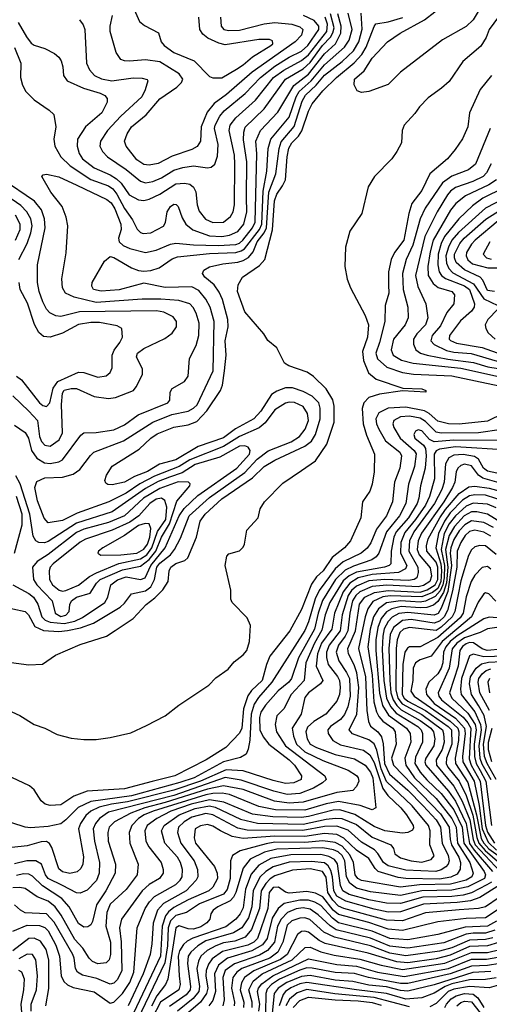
# Model space of a CAD drawing. Extents: x 997028 to 1115134, y 536408 to 618974.
# Tile 208 of 256: x 1025444 to 1028096, y 579483 to 585051. Entities that reach past the tile are written whole.
import ezdxf

# ---------------------------------------------------------------- set-up
doc = ezdxf.new("R2010")
doc.units = 0

msp = doc.modelspace()

# ---------------------------------------------------------------- linework, layer by layer
at = {"layer": '0CON10XD'}
for points in [[(1027375, 584639.2), (1027348.8, 584648.8), (1027332.6, 584682.6), (1027335.4, 584715), (1027388.4, 584761.6), (1027435, 584833.9), (1027521.8, 584925), (1027593.3, 584975), (1027729.4, 585050.6), (1027905, 585188.2)], [(1028175, 585102.7), (1028095.6, 584995), (1028078.8, 584951.2), (1028048.3, 584901.7), (1027946.2, 584813.8), (1027869.1, 584700.9), (1027825.8, 584664.2), (1027750.3, 584609.7), (1027700.9, 584559.1), (1027675, 584520), (1027616, 584455), (1027602.9, 584425), (1027599.2, 584355), (1027574, 584305), (1027546, 584265), (1027446.7, 584165), (1027412, 584105), (1027376, 583955), (1027308, 583855), (1027282.9, 583765), (1027280, 583655), (1027293.8, 583583.8), (1027311.1, 583535), (1027395, 583379.2), (1027413.8, 583325), (1027408.2, 583255), (1027380.2, 583175), (1027384.5, 583124.5), (1027413.7, 583053.7), (1027457.8, 583017.8), (1027607.9, 582967.9), (1027715, 582964), (1027736.7, 582955), (1027737.5, 582945), (1027605, 582953.3), (1027475, 582933.7), (1027416.1, 582913.9), (1027386.7, 582885), (1027378.3, 582851.7), (1027383.6, 582765), (1027402, 582702), (1027447.3, 582595), (1027446.2, 582495), (1027434.4, 582424.4), (1027420.5, 582385), (1027379.4, 582325), (1027370, 582235), (1027312, 582105), (1027278.9, 582065), (1027209.3, 582010.7), (1027157.3, 581935), (1027119.4, 581900.6), (1027090.8, 581859.2), (1027035, 581716.7), (1026968.6, 581595), (1026857.3, 581452.7), (1026837.8, 581405), (1026813.4, 581315), (1026752.3, 581257.7), (1026732, 581228), (1026707.7, 581155), (1026697.6, 581045), (1026685, 581017.5), (1026608, 580935), (1026496.2, 580865), (1026319.5, 580775), (1026192.6, 580742.6), (1026035, 580701.3), (1025825, 580688), (1025748.8, 580661.2), (1025675, 580610.9), (1025615, 580608.5), (1025588, 580615), (1025564.1, 580634.1), (1025525.8, 580695.8), (1025498.9, 580718.9), (1025165, 580875.6)], [(1026082.2, 585125), (1026120.9, 585040.9), (1026148.8, 585018.8), (1026227.6, 584977.6), (1026242.9, 584925), (1026259.5, 584905), (1026315, 584865.3), (1026428.8, 584818.8), (1026515, 584730.6), (1026535, 584722.2), (1026585, 584722.5), (1026669, 584771), (1026706.1, 584795), (1026758.3, 584841.7), (1026861.4, 584905), (1026872.9, 584915), (1026872.1, 584932.1), (1026855, 584938.8), (1026795, 584939.8), (1026605, 584909.8), (1026568.2, 584918.2), (1026506.6, 584946.6), (1026478.7, 584968.7), (1026461.6, 584995), (1026455.9, 585065)], [(1028044, 585116), (1028005, 585050.4), (1027965, 585012.9), (1027832.3, 584937.7), (1027594.5, 584755), (1027524.8, 584685.2), (1027415, 584644.4), (1027375, 584639.2)], [(1025335, 581735.5), (1025475, 581703.8), (1025493.9, 581685), (1025530, 581620), (1025577.2, 581597.2), (1025665, 581592.2), (1025712.7, 581597.3), (1025787.8, 581612.2), (1025861, 581639), (1026011.2, 581728.8), (1026035, 581750.8), (1026075, 581804.5), (1026155, 581822.2), (1026185, 581844.4), (1026205.3, 581884.7), (1026218.4, 581955), (1026235, 581978.2), (1026294.8, 582025), (1026317.6, 582055), (1026351.6, 582118.4), (1026401.6, 582245), (1026515, 582348.4), (1026715, 582490.9), (1026785, 582565.2), (1026846.1, 582613.9), (1026976.3, 582663.7), (1027024.3, 582695), (1027055.6, 582735), (1027074.8, 582785), (1027069, 582825), (1027045, 582863.1), (1026995, 582887), (1026965, 582889), (1026945, 582883.4), (1026885, 582845.2), (1026829.2, 582770.8), (1026796.6, 582743.4), (1026685, 582694.3), (1026595, 582638.3), (1026405, 582561.9), (1026345, 582524.4), (1026205, 582470.4), (1026123, 582427), (1026045, 582374.4), (1025947.9, 582325), (1025768.6, 582261.4), (1025685, 582218.3), (1025605, 582206.8), (1025582.1, 582232.1), (1025545, 582330.8), (1025528.6, 582405), (1025540.6, 582439.4), (1025585, 582460.2), (1025685, 582463.7), (1025745, 582480.3), (1025782.7, 582507.3), (1025842.7, 582587.3), (1025862.5, 582605), (1026030.3, 582670.3), (1026195, 582775.6), (1026302.3, 582817.7), (1026395, 582837.7), (1026425, 582853.6), (1026446, 582874), (1026535.8, 583065), (1026541.7, 583345), (1026519.1, 583425), (1026495, 583471.5), (1026455, 583519.5), (1026415, 583539.6), (1026265.9, 583535.9), (1026145, 583560.6), (1026005, 583523), (1025904.2, 583515.8), (1025861.1, 583525), (1025850.5, 583545), (1025853.6, 583565), (1025923.2, 583685), (1025955, 583711.3), (1025975, 583707.1), (1026075, 583647.3), (1026115, 583632.1), (1026145, 583628.5), (1026185, 583633.1), (1026231.9, 583648.1), (1026305, 583698.2), (1026335, 583710.7), (1026515, 583729.6), (1026665, 583734.9), (1026695, 583743.3), (1026713.8, 583756.2), (1026797.1, 583865), (1026810.7, 583895), (1026817.9, 584082.1), (1026839, 584195), (1026847.6, 584322.4), (1026862.7, 584375), (1026965, 584499.2), (1027005.1, 584614.9), (1027021.4, 584645), (1027089.9, 584705), (1027165, 584796.1), (1027279, 584895), (1027304.5, 584935), (1027321.7, 584995), (1027298.4, 585088.4)], [(1025395, 581415.7), (1025495, 581402.5), (1025572.7, 581407.3), (1025645, 581456.9), (1025785, 581518.5), (1025934.7, 581565.3), (1025983.2, 581596.8), (1026085.2, 581664.8), (1026157.9, 581745), (1026207.4, 581782.6), (1026252.2, 581827.8), (1026282.5, 581875), (1026288.4, 581935), (1026296.6, 581955), (1026325, 581976), (1026376.6, 581993.4), (1026392.4, 582007.6), (1026441.6, 582125), (1026463, 582215), (1026490.4, 582255), (1026585, 582341.6), (1026759.3, 582460.7), (1026825, 582524.8), (1026885, 582560.6), (1027055, 582639), (1027091.5, 582668.5), (1027114.2, 582705.8), (1027141.4, 582795), (1027141, 582855), (1027132.4, 582885), (1027095, 582921.3), (1027045, 582949.4), (1026985, 582969.3), (1026945, 582969.5), (1026895, 582951.1), (1026865, 582931.2), (1026805, 582838.2), (1026766.7, 582793.3), (1026662, 582738), (1026595, 582687.2), (1026452.3, 582637.7), (1026325, 582562.7), (1026233.2, 582536.8), (1026165, 582496.1), (1026092.3, 582467.7), (1026035, 582435.9), (1025965, 582420.8), (1025942.3, 582422.3), (1025930.5, 582430.5), (1025924.2, 582445), (1025933.1, 582475), (1025965, 582527.1), (1026117.9, 582622.1), (1026185, 582685.3), (1026219.9, 582710.1), (1026315, 582746.6), (1026395, 582759.5), (1026445, 582779.7), (1026501.2, 582838.8), (1026578.2, 582955), (1026588.9, 582985), (1026600.2, 583065), (1026609.2, 583155), (1026603.4, 583235), (1026620.2, 583315), (1026619.5, 583355), (1026588.3, 583468.3), (1026570.6, 583510.6), (1026541.5, 583551.5), (1026489.1, 583595), (1026476.5, 583615), (1026484.4, 583635), (1026515, 583653.9), (1026590.1, 583669.9), (1026675, 583679.5), (1026705, 583688.6), (1026735, 583707.2), (1026761.5, 583738.5), (1026784.7, 583795), (1026824.5, 583845.5), (1026837.6, 583875), (1026851.5, 584075), (1026891, 584179), (1026908.2, 584321.8), (1026919.5, 584360.5), (1026993.1, 584446.9), (1027039.6, 584590.4), (1027057.6, 584625), (1027118.5, 584681.5), (1027165, 584738.1), (1027265, 584813.9), (1027329.7, 584875), (1027359.5, 584925), (1027377.6, 584997.6), (1027373, 585087)], [(1025415, 582759.1), (1025475, 582717.5), (1025493.6, 582685), (1025510, 582615), (1025541.3, 582571.3), (1025582.9, 582545), (1025615, 582541.4), (1025665, 582551.8), (1025685, 582562.3), (1025788.3, 582701.7), (1025805, 582715.7), (1025875.9, 582715.9), (1025975, 582731.7), (1026035, 582760.5), (1026113, 582817), (1026280, 582885), (1026291.3, 582898.7), (1026294.3, 582945), (1026304.2, 582965), (1026374.5, 583005.5), (1026394.4, 583035), (1026403.3, 583135), (1026440.9, 583209.1), (1026454.7, 583265), (1026456.8, 583335), (1026441.2, 583391.2), (1026424.1, 583424.1), (1026405, 583443.4), (1026342.9, 583462.9), (1026241.4, 583471.4), (1026135, 583470.9), (1025875, 583451), (1025751.5, 583481.5), (1025702.5, 583505), (1025686.2, 583535), (1025681.2, 583585), (1025706.8, 583733.2), (1025715.6, 583885), (1025706.5, 583935), (1025682.9, 583995), (1025619.5, 584075), (1025568.8, 584165), (1025576.1, 584173.9), (1025595, 584177.1), (1025665, 584162.7), (1025766.7, 584115), (1025935, 584034.2), (1025960.7, 584015), (1025980.7, 583980.7), (1026014.2, 583895), (1026016.7, 583865), (1026002.5, 583815), (1026005.7, 583795.7), (1026027.7, 583775), (1026065, 583756.7), (1026155, 583733.7), (1026215, 583747.1), (1026295, 583781), (1026325, 583787.5), (1026425, 583777.1), (1026565, 583773.4), (1026665, 583780.2), (1026685, 583788.2), (1026703.7, 583805), (1026759, 583875), (1026774.1, 583905.9), (1026782.6, 584292.6), (1026777.8, 584365), (1026803.2, 584425), (1026902.3, 584527.7), (1026991.3, 584678.7), (1027075, 584743.2), (1027165, 584858.1), (1027226.5, 584915), (1027256.5, 584975), (1027260.1, 585015), (1027241.1, 585085)], [(1025415, 584894.3), (1025449.3, 584805), (1025448.2, 584725), (1025460.2, 584680.2), (1025478.1, 584645), (1025525, 584597.1), (1025609.8, 584539.8), (1025635.5, 584515.5), (1025647.5, 584445), (1025636.1, 584375), (1025642, 584335), (1025676.7, 584275), (1025729.1, 584225), (1025845, 584148.3), (1025945, 584111.6), (1025969.6, 584095), (1025991.8, 584065), (1026035, 583983.1), (1026079.9, 583919.9), (1026106.2, 583866.2), (1026125, 583847.8), (1026141.2, 583841.2), (1026185, 583845.3), (1026255, 583883.5), (1026267.3, 583905), (1026277.3, 583965), (1026295, 583994.4), (1026315, 584008.5), (1026326.9, 584006.9), (1026339.2, 583995), (1026361.4, 583931.4), (1026381.8, 583895), (1026421.9, 583861.9), (1026515, 583828.8), (1026585.2, 583824.8), (1026628.2, 583831.8), (1026675, 583853.9), (1026708.9, 583895), (1026725.8, 583965), (1026724.8, 584045), (1026727.4, 584247.4), (1026707.4, 584372.6), (1026709, 584415), (1026717.3, 584442.7), (1026825, 584547.5), (1026944.4, 584715), (1027045, 584773.2), (1027085, 584809.9), (1027154.2, 584905), (1027198.6, 584951.4), (1027212.8, 584977.2), (1027219, 585005), (1027199.8, 585085)], [(1025435.6, 585035.6), (1025481.4, 584955), (1025509.2, 584919.2), (1025525, 584906.2), (1025585, 584887.3), (1025639.8, 584859.8), (1025665, 584838.6), (1025677.5, 584817.5), (1025687.3, 584785), (1025691.1, 584735), (1025712.2, 584705), (1025803.4, 584663.4), (1025897.5, 584635), (1025925, 584621.9), (1025938.1, 584605), (1025936.7, 584585), (1025906.7, 584525), (1025815.4, 584445), (1025770.9, 584375), (1025767.6, 584335), (1025779.2, 584295), (1025799.1, 584265), (1025865, 584213.2), (1025955, 584173.7), (1025990.9, 584150.9), (1026015.9, 584125.9), (1026061.3, 584061.3), (1026115, 584032.4), (1026145, 584028.8), (1026175, 584036.9), (1026235, 584064.8), (1026325, 584122.2), (1026375, 584126.5), (1026405, 584120.8), (1026425, 584103.5), (1026437.9, 584077.9), (1026446.2, 584005), (1026457.7, 583967.7), (1026493.2, 583923.2), (1026535, 583903.6), (1026595, 583905.9), (1026635, 583938.8), (1026649.3, 583965), (1026656.4, 584003.6), (1026659.6, 584235), (1026655.9, 584285), (1026626.5, 584425), (1026632.5, 584455), (1026664.4, 584495.6), (1026775, 584596.8), (1026877.8, 584725), (1026935, 584766.4), (1027035, 584820.3), (1027075, 584851.4), (1027178.4, 584985), (1027181.6, 585025), (1027169.5, 585065)], [(1025781.1, 585051.1), (1025801.6, 585021.6), (1025810.9, 584995), (1025820.9, 584805), (1025837.7, 584767.7), (1025866.7, 584735), (1025905, 584717.5), (1025963.8, 584706.2), (1026085, 584721.6), (1026135, 584720), (1026162.7, 584712.7), (1026168, 584705), (1026152.9, 584655), (1026133.2, 584615), (1026014.3, 584505.7), (1025938.7, 584425), (1025899.6, 584365), (1025896.5, 584335), (1025911.5, 584305), (1025940, 584275), (1026045, 584204.3), (1026125, 584137.5), (1026155, 584129.3), (1026195, 584137), (1026245, 584157.3), (1026315, 584199.8), (1026365, 584215.2), (1026425, 584223.9), (1026505, 584213.6), (1026525, 584216.7), (1026545.6, 584235), (1026560.5, 584279.5), (1026563.9, 584345), (1026544, 584435), (1026548, 584455), (1026574.1, 584505.9), (1026597.9, 584535), (1026717.1, 584632.9), (1026803.3, 584725), (1026885, 584788.8), (1026965, 584838.8), (1027035, 584872.7), (1027071.5, 584905), (1027133.8, 584995), (1027133.6, 585015), (1027106.1, 585046.1), (1027046.5, 585075)], [(1026578.4, 585065), (1026581.3, 585015), (1026597.1, 584995), (1026625, 584989.3), (1026685, 584992), (1026825, 585027.3), (1026885, 585035.4), (1026980, 585025), (1027025, 585009.8), (1027042.9, 584995), (1027035, 584964.4), (1027000, 584925), (1026756.1, 584753.9), (1026611.3, 584628.7), (1026542.5, 584577.5), (1026501.8, 584528.2), (1026468.3, 584445), (1026465.6, 584364.4), (1026445.9, 584334.1), (1026415, 584316.4), (1026305, 584278.6), (1026225, 584238.2), (1026175, 584228.4), (1026145, 584231.6), (1026105, 584258), (1026044.7, 584335), (1026034.7, 584365), (1026049.7, 584405), (1026075.4, 584445), (1026157.2, 584512.8), (1026235, 584603.5), (1026331.1, 584668.9), (1026356.8, 584695), (1026364.1, 584715), (1026343.9, 584745), (1026235, 584812.9), (1026155, 584824.2), (1026063.6, 584816.4), (1026035, 584817.5), (1026015.3, 584825.3), (1025988.2, 584865), (1025955.4, 584985), (1025955.4, 585015), (1025967.7, 585075)], [(1026872.1, 583862.1), (1026883.4, 584026.6), (1026895, 584065.4), (1026928.6, 584111.4), (1026944, 584146), (1026954.3, 584275), (1026964.1, 584325), (1026981, 584355), (1027018.3, 584391.7), (1027038, 584422), (1027075, 584534.5), (1027095, 584576.2), (1027155, 584649.5), (1027232.5, 584725), (1027333.3, 584806.7), (1027375.6, 584854.4), (1027401.1, 584895), (1027445, 585012.9), (1027455, 585026.7), (1027525, 585038.5), (1027607.3, 585062.7)], [(1028108.9, 584735), (1028045, 584655.5), (1027984.5, 584525), (1027974.5, 584445), (1027945, 584378), (1027903.8, 584316.2), (1027859.1, 584265), (1027760.8, 584179.2), (1027715, 584084.5), (1027658.5, 584011.5), (1027641.5, 583955), (1027613.1, 583805), (1027559.7, 583735), (1027541.9, 583695), (1027526.8, 583625), (1027527.3, 583552.7), (1027527.7, 583505), (1027508.7, 583435), (1027506.7, 583345), (1027476, 583225), (1027454.4, 583165), (1027463.7, 583133.7), (1027517, 583087), (1027605, 583056.2), (1027667.5, 583047.5), (1027885, 583036.3), (1028150.8, 582980.8)], [(1028101.2, 584435), (1028017.1, 584235), (1027978.2, 584201.8), (1027885, 584167), (1027832.3, 584127.7), (1027734.1, 583985.9), (1027705.9, 583925.9), (1027663.5, 583776.5), (1027627.3, 583695), (1027606.6, 583615), (1027609.8, 583525), (1027636.6, 583425), (1027638, 583365), (1027620.7, 583325), (1027555, 583244.3), (1027542.5, 583185), (1027552.7, 583155), (1027599.6, 583125), (1027665, 583108.1), (1027935, 583080.7), (1028165, 583030.3)], [(1028106.7, 584236.7), (1028079.5, 584185), (1028060.6, 584165), (1028003.8, 584136.2), (1027905, 584101.4), (1027877.7, 584082.3), (1027859.6, 584060.4), (1027802, 583965), (1027730.9, 583825), (1027678.5, 583605), (1027691.8, 583541.8), (1027737.3, 583445), (1027748.7, 583365), (1027734.8, 583325), (1027687.3, 583275), (1027667.4, 583245), (1027667.1, 583217.1), (1027681.5, 583185), (1027707.8, 583165), (1027745, 583153.6), (1027861.2, 583131.2), (1028007.5, 583112.5), (1028088.6, 583088.6), (1028205, 583069.3)], [(1025405, 582924.1), (1025495, 582836.8), (1025544.1, 582784.1), (1025554.6, 582695), (1025565.8, 582665.8), (1025585, 582644.8), (1025615, 582640.2), (1025665.9, 582675), (1025684.6, 582714.6), (1025680.4, 582875), (1025685, 582940), (1025695, 582956.6), (1025735, 582966.2), (1025765, 582965.8), (1025865, 582920.5), (1025945, 582908.9), (1025985, 582915.2), (1026085.7, 582954.3), (1026102.3, 582975), (1026137.5, 583045), (1026137.5, 583075), (1026103.8, 583145), (1026108.2, 583165), (1026145, 583191.8), (1026262.4, 583247.6), (1026305, 583279.4), (1026329.6, 583315), (1026329.1, 583345), (1026310.3, 583370.3), (1026256.8, 583396.8), (1026215.8, 583404.2), (1025781.4, 583398.6), (1025675, 583373.2), (1025647.3, 583377.3), (1025612.9, 583392.9), (1025595, 583413.5), (1025574.8, 583455), (1025553.2, 583515), (1025544.7, 583565), (1025544.7, 583665), (1025587.3, 583875), (1025583, 583925), (1025566.7, 583976.7), (1025527.8, 584025), (1025345, 584150.2)], [(1028136.7, 584145), (1028092.5, 584117.5), (1027962, 584055), (1027907.8, 584012.2), (1027876.1, 583973.9), (1027779, 583805), (1027761.3, 583738.7), (1027749.6, 583655), (1027750.5, 583605), (1027778.7, 583558.7), (1027806.8, 583536.8), (1027884.2, 583515), (1027900, 583495), (1027895.5, 583445), (1027855.3, 583394.7), (1027820.8, 583319.2), (1027772.6, 583265), (1027765.7, 583235), (1027785, 583214.8), (1027855, 583180.6), (1027895, 583170.9), (1027994.1, 583164.1), (1028139.5, 583119.5)], [(1028178.8, 584101.2), (1028059.1, 584040.9), (1028001.7, 583998.3), (1027924.2, 583925.8), (1027843.5, 583825), (1027823.8, 583786.2), (1027807.8, 583725), (1027805.1, 583665.1), (1027812.8, 583625), (1027825.2, 583605), (1027847.7, 583587.7), (1027955.5, 583545.5), (1027984.2, 583525), (1028013, 583445), (1028010.8, 583425), (1027995, 583403.5), (1027932.6, 583347.4), (1027871.1, 583265), (1027869.1, 583245), (1027876.3, 583236.3), (1027911.6, 583221.6), (1028056.5, 583196.5), (1028167, 583157)], [(1025439.5, 583695), (1025484.9, 583785.1), (1025507, 583845), (1025514.1, 583885), (1025505.7, 583925.7), (1025484.8, 583965), (1025450, 584000), (1025315, 584092.7)], [(1028235, 584067.6), (1028074, 583986), (1027922.2, 583847.8), (1027885.1, 583805), (1027864.6, 583765.4), (1027850.3, 583715), (1027854.1, 583675), (1027866.7, 583645), (1027890, 583620), (1028007.5, 583557.5), (1028065, 583472.8), (1028144.5, 583435)], [(1025419.8, 583805), (1025445.8, 583865), (1025446.8, 583895), (1025419.2, 583945)], [(1028126, 583514), (1028085, 583519.3), (1028058.6, 583578.6), (1028045, 583594.3), (1027955, 583636.3), (1027908.7, 583678.7), (1027898.9, 583705), (1027899.4, 583725), (1027930.2, 583785), (1027954.9, 583815.1), (1028076.7, 583923.3), (1028168, 583982)], [(1028146.7, 583913.3), (1028015.6, 583805), (1027995, 583781.2), (1027967.9, 583735), (1027964.4, 583715), (1027975, 583692.3), (1028001.1, 583671.1), (1028088.3, 583648.3), (1028275, 583648.8)], [(1025265, 581198.1), (1025445, 581115.6), (1025525, 581065.7), (1025585, 581044.2), (1025655, 581008.6), (1025735, 580988.9), (1025805, 580980.5), (1025875, 580980.5), (1025955, 580991.2), (1026071.4, 581018.6), (1026159.1, 581060.9), (1026266, 581115), (1026342, 581175), (1026511.2, 581288.8), (1026550.6, 581329.4), (1026621.8, 581378.2), (1026655, 581419.6), (1026705, 581459.2), (1026725.6, 581484.4), (1026741.9, 581535), (1026746.8, 581625), (1026728.3, 581668.3), (1026643.3, 581755), (1026636.7, 581775), (1026636.2, 581825), (1026603.8, 581965), (1026613, 582017), (1026625, 582030), (1026685, 582047.5), (1026705, 582067.5), (1026713.3, 582085), (1026726.7, 582165), (1026790, 582235), (1026801.2, 582285), (1026826, 582325), (1026928.9, 582431.1), (1027035, 582501.9), (1027115, 582556.9), (1027178.3, 582651.7), (1027219.3, 582775), (1027220, 582865), (1027212.2, 582902.2), (1027174.4, 582964.4), (1027103.8, 583033.8), (1027067, 583057), (1026963, 583093), (1026939.5, 583109.5), (1026895.4, 583195.4), (1026845, 583236.2), (1026822, 583275), (1026715, 583399.2), (1026673.6, 583515), (1026678, 583552), (1026701.5, 583595), (1026798.3, 583661.7), (1026828.4, 583695), (1026872.1, 583862.1)], [(1028098.1, 583795), (1028061.8, 583725), (1028080, 583705), (1028106.9, 583696.9)], [(1025425, 583034.7), (1025454.4, 583014.4), (1025555, 582885.4), (1025575, 582869.2), (1025595, 582864.2), (1025613.9, 582885), (1025633.1, 582966.9), (1025658.5, 583005), (1025775, 583058), (1025805, 583056.8), (1025885, 583029.2), (1025932.7, 583037.3), (1025953.8, 583056.2), (1025965, 583083.3), (1025966.4, 583153.6), (1025977.8, 583182.2), (1026010, 583225), (1026023.5, 583255), (1026020.8, 583305), (1025995, 583320.4), (1025895, 583338.9), (1025845, 583339.7), (1025775, 583327.3), (1025685, 583278.6), (1025615, 583255.9), (1025578.7, 583258.7), (1025551.3, 583281.3), (1025527.8, 583327.8), (1025487.7, 583447.7), (1025446.2, 583525), (1025440, 583565)], [(1028143.6, 583415), (1028088.5, 583355), (1028073.5, 583325), (1028075.5, 583305), (1028089.9, 583279.9), (1028129.1, 583245)], [(1028085, 582781), (1027925.6, 582764.4), (1027865, 582764.9), (1027805, 582781.3), (1027756.1, 582825), (1027729.7, 582839.7), (1027625, 582859.7), (1027525.4, 582854.6), (1027472.4, 582827.6), (1027455.2, 582794.8), (1027458.9, 582765), (1027471.3, 582735), (1027510.6, 582670.6), (1027590.6, 582605), (1027600.3, 582585), (1027590.5, 582515), (1027560, 582435), (1027550, 582325), (1027515, 582246.2), (1027459.7, 582170.3), (1027426.3, 582093.7), (1027406.6, 582063.4), (1027371.3, 582035), (1027271.2, 581985), (1027225, 581945.9), (1027135.9, 581824.1), (1027113.1, 581776.9), (1027075, 581645.4), (1027055, 581597.5), (1026867.8, 581305), (1026792.1, 581217.9), (1026768.6, 581181.4), (1026750.4, 581125), (1026743.5, 580976.5), (1026734.1, 580925.9), (1026722, 580898), (1026690.1, 580879.9), (1026595, 580853.8), (1026428.4, 580765), (1026348.5, 580738.5), (1026075, 580661.8), (1025845, 580629.6), (1025773.2, 580596.8), (1025704.3, 580525.7), (1025675, 580503.5), (1025605, 580488.2), (1025505, 580481.8), (1025473.8, 580485), (1025399.8, 580509.8)], [(1028175, 582823.6), (1028085, 582781)], [(1028165, 582733.6), (1028035, 582715.4), (1027825, 582712.8), (1027795, 582719.5), (1027735, 582779.7), (1027705, 582797.6), (1027645, 582809.2), (1027594.1, 582805.9), (1027556.2, 582785), (1027551.1, 582765), (1027555.9, 582745), (1027592.5, 582685), (1027671.5, 582615), (1027683.3, 582596.7), (1027674.1, 582525), (1027640.5, 582425), (1027624.8, 582315), (1027589.2, 582245), (1027515.7, 582155), (1027472.9, 582035), (1027456.3, 582013.7), (1027432.7, 581997.3), (1027329.4, 581960.6), (1027282.5, 581937.5), (1027226.8, 581885), (1027153.3, 581766.7), (1027128.8, 581695), (1027109, 581605), (1027017.7, 581442.3), (1026979.2, 581325), (1026963.3, 581305), (1026903.7, 581256.3), (1026831.9, 581175), (1026804.9, 581135.1), (1026797.8, 581105), (1026800.3, 581035), (1026819, 580995), (1026850.3, 580955), (1026966.1, 580865), (1026995.7, 580835), (1027036, 580775), (1027033.8, 580755), (1026991.4, 580735), (1026945, 580732.4), (1026875, 580748.4), (1026705, 580803.1), (1026609.1, 580809.1), (1026465.2, 580745), (1026315, 580694.6), (1026052.5, 580627.5), (1025961.8, 580615), (1025892.3, 580597.7), (1025844.7, 580575.3), (1025818, 580552), (1025787.4, 580505), (1025776.6, 580475), (1025803.4, 580316.6), (1025800.3, 580275), (1025788.6, 580251.4), (1025768.4, 580231.6), (1025726.5, 580223.5), (1025685, 580232.1), (1025665, 580249.6), (1025625, 580370.9), (1025611.8, 580391.8), (1025595, 580403.2), (1025565, 580402.5), (1025485, 580379.3), (1025399.6, 580370.4)], [(1028195, 582670.7), (1027895, 582672.8), (1027784.6, 582664.6), (1027757.5, 582677.5), (1027715, 582727), (1027695, 582731.1), (1027678.5, 582725), (1027669.2, 582705), (1027674.8, 582685), (1027724.3, 582644.3), (1027735.5, 582625.5), (1027739, 582585), (1027733.8, 582515), (1027707, 582415), (1027698.7, 582345), (1027688.6, 582315), (1027638.7, 582235), (1027569.7, 582155), (1027555.9, 582125), (1027541.4, 582045), (1027538.9, 581975), (1027529.6, 581965), (1027504.2, 581955.8), (1027345, 581926.4), (1027305, 581907), (1027271.5, 581878.5), (1027195.6, 581755), (1027168.2, 581685), (1027150.8, 581599.2), (1027108, 581525), (1027059, 581415), (1027050.2, 581315), (1026977, 581235), (1026935.8, 581154.2), (1026896.5, 581115), (1026886.3, 581065), (1026894.8, 581025), (1026944.8, 580945), (1027166.2, 580775), (1027173.8, 580755), (1027153.1, 580735), (1027103.8, 580705), (1027025, 580675.5), (1026955, 580670.5), (1026878.2, 580688.2), (1026695, 580750.6), (1026605, 580765.1), (1026315, 580664.4), (1025945, 580569.5), (1025895, 580534.7), (1025870.9, 580505), (1025859.2, 580475), (1025865.9, 580405), (1025895.2, 580285), (1025892.6, 580225), (1025876.9, 580183.1), (1025825, 580128.7), (1025785, 580111.3), (1025765, 580114), (1025685.4, 580155.4), (1025605, 580195.7), (1025589, 580215), (1025566.7, 580276.7), (1025534.8, 580294.8), (1025484.3, 580294.3), (1025415, 580278.1)], [(1025405, 581854.7), (1025495, 581806), (1025521.8, 581785), (1025546.4, 581746.4), (1025567.7, 581675), (1025586.5, 581656.5), (1025615, 581644.7), (1025695, 581637.3), (1025755, 581650.8), (1025799.2, 581670.8), (1025923.8, 581755), (1025941.3, 581785), (1025958.2, 581855), (1025995.7, 581884.3), (1026045, 581900.9), (1026125, 581884.8), (1026151.9, 581895), (1026184.3, 581965), (1026265.7, 582065), (1026344.6, 582245.4), (1026372.5, 582287.5), (1026449, 582361), (1026670.9, 582515), (1026742.4, 582595), (1026745.2, 582615.2), (1026733.8, 582633.8), (1026715, 582641.5), (1026685, 582639), (1026573.2, 582576.8), (1026435, 582535.5), (1026360.6, 582489.4), (1026289.7, 582465), (1026225, 582439.5), (1026155, 582400.2), (1025965, 582268.6), (1025765, 582203.6), (1025605, 582099.8), (1025583, 582093), (1025552, 582095), (1025534.8, 582104.8), (1025520.1, 582130.1), (1025500.8, 582255), (1025447.1, 582427.1), (1025421.7, 582471.7)], [(1028205, 582617.1), (1027905.1, 582634.9), (1027815, 582622.6), (1027795, 582612.3), (1027784.4, 582595), (1027786, 582454), (1027757.3, 582355), (1027735, 582305.6), (1027679.1, 582225), (1027618.7, 582151.3), (1027596.5, 582095), (1027593.8, 582035), (1027629.5, 581965), (1027623.4, 581945), (1027584, 581926), (1027435, 581913.8), (1027355.5, 581894.5), (1027308.2, 581865), (1027271.2, 581815), (1027220.9, 581695), (1027206.2, 581605), (1027148.8, 581525), (1027126, 581465), (1027117.7, 581395), (1027155.3, 581315), (1027143.3, 581295), (1027075.3, 581245), (1027055, 581218.2), (1027033, 581125), (1026982.7, 581045), (1026989.3, 580999.3), (1027007.4, 580955), (1027055, 580910.4), (1027155, 580861.8), (1027298, 580808), (1027345, 580777.8), (1027355.3, 580765), (1027358.7, 580745), (1027345, 580714.3), (1027325, 580693.1), (1027235, 580681.6), (1027045, 580626.4), (1026965, 580621.6), (1026882.2, 580632.2), (1026705, 580699), (1026595, 580719.6), (1026505, 580700.9), (1026265, 580624.3), (1026150.5, 580595), (1026071.8, 580565), (1025978.9, 580515), (1025949.5, 580485), (1025941.3, 580455), (1025942.9, 580405), (1025983.9, 580275), (1025983.3, 580225), (1025929.6, 580125), (1025877.4, 580045), (1025855, 579950.8), (1025845, 579933.3), (1025828.1, 579921.9), (1025805, 579920), (1025775, 579940.4), (1025722.4, 580035), (1025682.3, 580082.3), (1025573, 580153), (1025515, 580208.4), (1025495, 580219.2), (1025465, 580221.2), (1025425, 580212.1)], [(1028227.2, 582467.2), (1028085, 582497.8), (1028064, 582515), (1028035.6, 582565.6), (1028011.7, 582581.7), (1027948.1, 582591.9), (1027895, 582589.3), (1027866.5, 582573.5), (1027849.1, 582539.1), (1027840.4, 582435), (1027828.3, 582395), (1027786.7, 582315), (1027669.3, 582155), (1027646.1, 582105), (1027640.6, 582045), (1027692.3, 581955), (1027694, 581926), (1027687.5, 581895), (1027671.4, 581885), (1027639.4, 581880.6), (1027505, 581885.1), (1027415, 581877.6), (1027345, 581848.5), (1027317, 581823), (1027298.7, 581795), (1027264.5, 581685), (1027253.7, 581595), (1027191.2, 581515), (1027175.7, 581475), (1027175.8, 581445), (1027185.5, 581405), (1027237.7, 581337.7), (1027250, 581315), (1027254.4, 581275), (1027249.8, 581235), (1027235, 581196.9), (1027173.1, 581125), (1027105, 581082.9), (1027068.8, 581051.2), (1027059, 581025), (1027066.8, 580985), (1027085, 580955.3), (1027120.8, 580935), (1027225, 580896.8), (1027335, 580871.6), (1027395, 580836.5), (1027425, 580795.7), (1027438.2, 580765), (1027456, 580594), (1027435, 580583.9), (1027367.5, 580607.5), (1027245, 580629.3), (1027175, 580616.7), (1027055, 580581.5), (1026887.8, 580582.2), (1026795, 580602.8), (1026629.3, 580669.3), (1026586.7, 580676.7), (1026535, 580676.1), (1026495, 580668.6), (1026196.9, 580575), (1026147.3, 580555), (1026115, 580533.7), (1026076.1, 580495), (1026062, 580455), (1026065.7, 580395), (1026113.5, 580275), (1026107.1, 580215), (1026045, 580133.4), (1025955, 580049.4), (1025935, 580002.5), (1025930.5, 579925), (1025956, 579835), (1025956.9, 579765), (1025949.2, 579735), (1025931.8, 579718.2), (1025885, 579713.2), (1025855, 579726.3), (1025836.2, 579745), (1025801, 579801), (1025755, 579850.7), (1025677.4, 579987.4), (1025644.3, 580034.3), (1025605, 580067.2), (1025541.4, 580091.4), (1025475, 580138.8), (1025444.4, 580144.4), (1025405, 580142.6)], [(1028205, 582417.9), (1028058.8, 582458.8), (1028035.5, 582475.5), (1027995, 582528.3), (1027955, 582537), (1027935, 582530), (1027918.2, 582515), (1027909.1, 582495), (1027900.4, 582435), (1027887.7, 582405), (1027839, 582325), (1027712.6, 582147.4), (1027694.1, 582105), (1027688.3, 582055), (1027699.6, 582025), (1027762.1, 581952.1), (1027770.3, 581905), (1027759.5, 581875), (1027725, 581850.8), (1027695, 581843.5), (1027516.8, 581853.2), (1027435, 581846.5), (1027364.4, 581815.6), (1027341.8, 581795), (1027323.5, 581765), (1027308.4, 581695), (1027297.3, 581595), (1027282.3, 581565), (1027243.5, 581515), (1027230.6, 581475), (1027245.6, 581425.6), (1027290, 581360), (1027305.9, 581325.9), (1027309.6, 581225), (1027297.4, 581165), (1027278.5, 581121.5), (1027255.5, 581094.5), (1027199.7, 581055), (1027183.3, 581035), (1027186, 581015), (1027212.5, 580975), (1027255, 580950.4), (1027385, 580920.2), (1027422, 580895), (1027445, 580850.5), (1027494, 580704), (1027523.4, 580663.4), (1027595.7, 580595), (1027628.3, 580555), (1027666.3, 580495), (1027668.2, 580481.8), (1027661.4, 580468.6), (1027635, 580455.7), (1027605, 580451.5), (1027506.7, 580465), (1027445, 580488.9), (1027337.4, 580557.4), (1027252.5, 580582.5), (1027215, 580580.6), (1027075, 580544.5), (1027035, 580539.5), (1026872.6, 580542.6), (1026759.3, 580559.3)], [(1025675, 581676.6), (1025705, 581683), (1025722.4, 581705), (1025726.5, 581745), (1025736.5, 581765), (1025765, 581786), (1025841.9, 581808.1), (1025877.3, 581865), (1025898.9, 581885), (1026025, 581939.6), (1026125, 581960.9), (1026175, 581997.8), (1026212.6, 582045), (1026245, 582125.6), (1026289.7, 582200.3), (1026331.6, 582328.4), (1026405.4, 582415), (1026406.1, 582426.1), (1026396.4, 582436.4), (1026338.5, 582438.5), (1026235, 582399.6), (1026143.5, 582345), (1026035, 582245.8), (1025945, 582207.6), (1025805, 582169.5), (1025765, 582151.9), (1025605, 582027.4), (1025542.9, 581987.1), (1025515.3, 581955), (1025520.7, 581885), (1025539.8, 581855), (1025626.5, 581765), (1025643.5, 581695), (1025675, 581676.6)], [(1027785, 580322.5), (1027759.2, 580385), (1027762.3, 580465), (1027752.2, 580495), (1027660.6, 580605), (1027515, 580742.8), (1027485.1, 580815), (1027460.4, 580920.4), (1027445.5, 580955.5), (1027415, 580979.7), (1027323.7, 581013.7), (1027304.1, 581035), (1027348.2, 581125), (1027359, 581275), (1027347.9, 581357.9), (1027332.7, 581402.7), (1027300.4, 581465), (1027296.2, 581495), (1027339.7, 581595), (1027363.6, 581746.4), (1027393.4, 581785), (1027448, 581812), (1027525, 581823.5), (1027705, 581814.7), (1027745, 581826.7), (1027790.9, 581855), (1027805.2, 581885), (1027805.4, 581955), (1027795, 581983.9), (1027743.4, 582045), (1027741.1, 582075), (1027750.7, 582115), (1027816.6, 582235), (1027848.9, 582281.1), (1027925, 582371.2), (1027981.1, 582408.9), (1028015, 582413.7), (1028095, 582402.4), (1028185, 582377)], [(1025414.8, 582035.2), (1025457.6, 582195), (1025458.3, 582255), (1025425, 582354.3)], [(1025685, 581820.3), (1025705, 581824.2), (1025775, 581853.2), (1025838, 581902), (1025876.8, 581923.2), (1026004.2, 581975.8), (1026125, 582001.8), (1026162.6, 582025), (1026190.2, 582065), (1026222.4, 582157.6), (1026268.7, 582225), (1026273.7, 582293.7), (1026263.1, 582333.1), (1026245, 582345.5), (1026215, 582338.9), (1026179.4, 582315), (1026116, 582245), (1026065, 582209.1), (1025965, 582164), (1025815, 582113), (1025785, 582097.1), (1025633, 581975), (1025616.6, 581955), (1025610.7, 581935), (1025611.6, 581885), (1025628.9, 581855), (1025666.2, 581825), (1025685, 581820.3)], [(1028135, 582291), (1028085, 582311.4), (1028005, 582317.7), (1027965, 582301), (1027905, 582245.9), (1027870, 582200), (1027841.3, 582145), (1027824.3, 582055.7), (1027842.6, 581965), (1027841.3, 581895), (1027834.3, 581855), (1027819.1, 581820.9), (1027790.4, 581789.6), (1027735, 581762.1), (1027705, 581756.6), (1027651.2, 581761.2), (1027594.8, 581765.2), (1027515, 581754.2), (1027469.9, 581720.1), (1027442, 581675), (1027423.7, 581605), (1027409.8, 581505), (1027434.9, 581344.9), (1027444.6, 581194.6), (1027458.1, 581138.1), (1027471.2, 581111.2), (1027495.3, 581085.3), (1027551.3, 581045), (1027564.4, 581025), (1027569.5, 580955), (1027544.5, 580875), (1027554.5, 580835), (1027820.4, 580560.4), (1027869.2, 580485), (1027874.4, 580415.6), (1027881.8, 580385), (1027923.2, 580315), (1027933.4, 580285), (1027932.2, 580247.8), (1027915, 580219.5), (1027878.1, 580201.9), (1027815, 580191.5), (1027624, 580194), (1027580.5, 580200.5), (1027468.2, 580235), (1027451.2, 580251.2), (1027415, 580307.4), (1027345, 580354.2), (1027275, 580423.2), (1027235, 580443.5), (1027165, 580448.4), (1027055, 580432.5), (1026885, 580434.6), (1026705, 580420.4), (1026642.8, 580432.8), (1026578, 580465), (1026535, 580491.3), (1026505, 580499.4), (1026465, 580492.5), (1026434.7, 580475), (1026429.8, 580425), (1026435.7, 580395), (1026543.2, 580263.2), (1026559, 580225), (1026560.2, 580195), (1026535, 580145.4), (1026512.2, 580125), (1026395.8, 580075), (1026315, 580030.1), (1026283.6, 580006.4), (1026266.7, 579983.3), (1026248.8, 579925), (1026238.3, 579755), (1026086.8, 579433.2)], [(1028190.3, 582325), (1028075, 582361.5), (1028015, 582364.9), (1027985, 582359.2), (1027945, 582334.6), (1027875, 582262.6), (1027842.5, 582215), (1027809.1, 582145), (1027793.4, 582065), (1027822.2, 581975), (1027826, 581935), (1027822.2, 581875), (1027805, 581834.9), (1027775, 581811.9), (1027715, 581787.7), (1027536.3, 581793.7), (1027495, 581786.9), (1027438, 581762), (1027409.5, 581720.5), (1027394.9, 581675), (1027357.9, 581495), (1027397.1, 581335), (1027403.9, 581143.9), (1027412.8, 581082.8), (1027425.5, 581055.5), (1027466.5, 581025), (1027486.5, 580996.5), (1027497.1, 580957.1), (1027504.6, 580845), (1027532.4, 580785), (1027635, 580693.8), (1027722.8, 580605), (1027795, 580526.6), (1027820.9, 580485), (1027829.1, 580395), (1027863.5, 580325), (1027869, 580295), (1027862.7, 580275), (1027849.6, 580260.4), (1027825, 580244.2), (1027794.9, 580234.9)], [(1028165, 582206.4), (1028085.7, 582255.7), (1028025, 582268.7), (1027995, 582267.3), (1027954.9, 582245), (1027899.2, 582185), (1027869.1, 582135), (1027849.3, 582055), (1027861.4, 581955), (1027854, 581866), (1027837.2, 581812.8), (1027805, 581761.4), (1027780.5, 581739.5), (1027742.7, 581727.3), (1027705, 581724.4), (1027597.8, 581732.2), (1027545, 581719.1), (1027515, 581702.9), (1027485.1, 581665), (1027465.5, 581614.5), (1027455.3, 581545), (1027454.5, 581485), (1027475, 581242.9), (1027492.5, 581172.5), (1027527.5, 581117.5), (1027629.2, 581045), (1027648.3, 581015), (1027653.2, 580965), (1027619.8, 580875), (1027623.7, 580835), (1027672.9, 580765), (1027796.3, 580646.3), (1027884.9, 580535), (1027908.8, 580485), (1027916.9, 580395), (1027985.3, 580285), (1028004.8, 580225), (1027997.4, 580205), (1027965.3, 580185), (1027876.6, 580163.4), (1027700.9, 580159.1), (1027595, 580146.6), (1027375, 580183.4), (1027353, 580195), (1027338, 580215), (1027328.1, 580285), (1027308.7, 580328.7), (1027265, 580378.2), (1027225, 580399), (1027155, 580407.1), (1027055, 580397.5), (1026885, 580399.8), (1026835, 580391.5), (1026689.3, 580350.7), (1026644.8, 580325.2), (1026633.7, 580295), (1026632, 580195), (1026615, 580132.5), (1026595, 580106.8), (1026458.5, 580051.5), (1026386.5, 580003.5), (1026325, 579985.1), (1026295, 579955.2), (1026282.7, 579915), (1026278.5, 579815), (1026262.5, 579717.5), (1026108.5, 579395)], [(1028120.5, 582180.5), (1028065, 582208.8), (1027995, 582216.4), (1027957.5, 582195), (1027925, 582160.5), (1027895, 582112.2), (1027878.2, 582065), (1027874.7, 582035), (1027882.2, 581965), (1027861.7, 581818.3), (1027825, 581723), (1027806.8, 581693.2), (1027785, 581683.4), (1027635, 581699.1), (1027585, 581692.7), (1027548, 581672), (1027525, 581648.3), (1027503, 581607), (1027494.4, 581565), (1027491.2, 581488.8), (1027500.9, 581315), (1027516.1, 581215), (1027537.4, 581167.4), (1027570.3, 581130.3), (1027691.4, 581055), (1027711.8, 581035), (1027718.7, 581015), (1027719, 580965), (1027679.8, 580880.2), (1027675.9, 580845), (1027705, 580795.2), (1027743, 580753), (1027823.3, 580675), (1027895, 580583.5), (1027943, 580485), (1027951.4, 580395), (1028066.5, 580235), (1028075.4, 580215), (1028068, 580195), (1027975, 580147.8), (1027885, 580129.5), (1027715, 580125.9), (1027595, 580099.2), (1027425, 580118.6), (1027345, 580140), (1027307.5, 580167.5), (1027289.7, 580205), (1027279.9, 580295), (1027264.6, 580324.6), (1027243.2, 580345), (1027216.3, 580356.3), (1027155, 580368.2), (1026895, 580360.3), (1026826.9, 580343.1), (1026745, 580304.8), (1026705.9, 580254.1), (1026664.7, 580115.3), (1026651.6, 580088.4), (1026631.6, 580068.4), (1026562.9, 580035), (1026536.2, 580015), (1026523.9, 579995), (1026516.8, 579965), (1026500.7, 579945), (1026467.6, 579922.4), (1026425, 579909), (1026395, 579909.3), (1026345, 579926.7), (1026325, 579916), (1026280.4, 579625), (1026267.6, 579595), (1026218, 579532), (1026187.2, 579472.8)], [(1025902.6, 582022.6), (1026015, 582024.4), (1026105, 582034.9), (1026145, 582056.8), (1026165, 582084.8), (1026178.8, 582125), (1026183.9, 582173.9), (1026175, 582200), (1026153.1, 582203.1), (1026115, 582191.1), (1026035, 582133.5), (1025913.1, 582065), (1025888.6, 582045), (1025884.3, 582034.3), (1025902.6, 582022.6)], [(1028105, 582131.5), (1028065, 582153.9), (1028015, 582164.2), (1027985, 582157), (1027959.8, 582135), (1027934.9, 582095), (1027914.6, 582045), (1027912.5, 581955), (1027887.8, 581822.2), (1027859.8, 581710.2), (1027841.5, 581675), (1027815, 581650), (1027785, 581638.9), (1027655, 581658.7), (1027605, 581654.6), (1027555.1, 581615), (1027536.9, 581575), (1027528.7, 581495), (1027533.7, 581316.3), (1027540.3, 581245), (1027552.4, 581205), (1027572.8, 581172.8), (1027598.9, 581148.9), (1027705, 581088.8), (1027764.9, 581045), (1027780, 581025), (1027788.3, 580985), (1027783.1, 580945), (1027736.7, 580875), (1027732.4, 580855), (1027736.7, 580835), (1027865, 580688.7), (1027905, 580632.3), (1027966.2, 580506.2), (1027983.5, 580393.5), (1028009.7, 580355), (1028114.2, 580235)], [(1028135, 582026.7), (1028075, 582076.1), (1028042, 582078), (1028015, 582070), (1027995, 582052.7), (1027978.9, 582021.1), (1027935, 581877.3), (1027902.1, 581705), (1027887.1, 581675), (1027825, 581616), (1027795, 581597.5), (1027645, 581613.3), (1027610.8, 581605), (1027590.3, 581585), (1027576.1, 581545), (1027569.3, 581495), (1027568.2, 581261.8), (1027578.5, 581215), (1027602.9, 581182.9), (1027715, 581121.6), (1027830.9, 581035), (1027838.2, 581015), (1027840.8, 580965), (1027828.8, 580925), (1027796.3, 580865), (1027798.4, 580835), (1027895, 580716.6), (1027942.8, 580632.8), (1027985.9, 580525.9), (1028004.5, 580415), (1028016.7, 580385), (1028185.7, 580205)], [(1028105, 581944), (1028085, 581960), (1028056.5, 581953.5), (1028015, 581909.6), (1027993.7, 581875), (1027965, 581787.8), (1027947.8, 581695), (1027931.4, 581668.6), (1027805, 581558.2), (1027705, 581505.3), (1027645, 581504.6), (1027633.1, 581496.9), (1027619.8, 581475), (1027607.8, 581405), (1027603.3, 581235), (1027614.7, 581215), (1027635, 581197.9), (1027735.1, 581145.1), (1027864.3, 581055), (1027881.6, 581035), (1027884.1, 580955), (1027854.6, 580875), (1027852.6, 580845), (1027862.3, 580825), (1027926.1, 580745), (1027965, 580663.9), (1028002.1, 580552.1), (1028026.1, 580426.1), (1028037.5, 580395), (1028072.7, 580352.7), (1028155, 580280.8)], [(1028133.5, 581763.5), (1028092.9, 581805), (1028075, 581809.6), (1028065, 581803.6), (1028033.4, 581756.6), (1027995.2, 581675), (1027829.4, 581535), (1027768.2, 581451.8), (1027705, 581431.5), (1027680, 581415), (1027666.4, 581385), (1027664.1, 581315), (1027652.6, 581255), (1027671.1, 581225), (1027875.1, 581085), (1027917.7, 581045), (1027924, 581025), (1027921.9, 580975), (1027902.7, 580875), (1027904.6, 580845), (1027975, 580737.3), (1028023.8, 580555), (1028050.9, 580420.9), (1028064.2, 580395), (1028093.3, 580363.3), (1028185, 580295.9)], [(1028165, 581667.3), (1028095, 581673.1), (1028065, 581662.9), (1027915, 581567.7), (1027874.4, 581535), (1027849.7, 581505), (1027837.6, 581475), (1027833, 581415), (1027824.4, 581385), (1027805, 581351.9), (1027754.8, 581305.2), (1027737.6, 581265), (1027740.5, 581235), (1027785.3, 581185.3), (1027905, 581101.2), (1027956.4, 581045), (1027959.6, 581015), (1027943.9, 580885), (1027946.5, 580855), (1028009.9, 580745), (1028037.9, 580607.9), (1028055.9, 580475), (1028089.6, 580399.6), (1028135.9, 580355)], [(1028165, 581617), (1028085, 581606.3), (1028044.6, 581585.4), (1027955, 581555.8), (1027911.7, 581525), (1027887.1, 581492.9), (1027870, 581385), (1027807.2, 581245), (1027810.5, 581225), (1027825.2, 581205), (1027947.5, 581107.5), (1027975.3, 581075.3), (1027991.1, 581045), (1027981.5, 580871.5), (1027992.9, 580835), (1028043.9, 580745), (1028074, 580495), (1028086.7, 580456.7), (1028124.9, 580395)], [(1028165, 581491.5), (1028083.2, 581483.2), (1028055, 581493.8), (1028007.6, 581527.6), (1027985, 581528.9), (1027965, 581522.3), (1027943.9, 581506.1), (1027930.4, 581485), (1027919.3, 581395), (1027872, 581245), (1027884.2, 581215), (1027975, 581130.4), (1028015.5, 581065.5), (1028022.1, 581035), (1028010.5, 580955), (1028011.5, 580885), (1028021.3, 580845), (1028044.9, 580804.9), (1028076.8, 580745), (1028108.5, 580495)], [(1028185, 581452.5), (1028065, 581449.2), (1028005, 581462.6), (1027985, 581453.1), (1027939.6, 581325), (1027933.1, 581265), (1027937.9, 581235), (1028015, 581137.8), (1028046.2, 581066.2), (1028050.2, 581035), (1028036.2, 580945), (1028042.4, 580875), (1028053.3, 580843.3), (1028105.2, 580755)], [(1028134.9, 580755), (1028083.7, 580845), (1028069.3, 580885), (1028063, 580955), (1028079.4, 581055), (1028066.2, 581116.2), (1028035, 581173.8), (1027995.7, 581235), (1027983.7, 581295), (1027989.4, 581335), (1028021, 581385), (1028052.2, 581407.8), (1028092, 581418), (1028165, 581422.8)], [(1028096.7, 581145), (1028043.1, 581245), (1028032.8, 581305), (1028036.4, 581325), (1028055, 581351.3), (1028079.1, 581370.9), (1028105, 581380.9)], [(1028097.6, 581325), (1028087.6, 581305), (1028097.1, 581245)], [(1028109.5, 580855), (1028091.5, 580921.5), (1028091.7, 580965), (1028112, 581045)], [(1025405, 579897.8), (1025485, 579930.7), (1025555, 579930), (1025585, 579917.5), (1025605, 579898.6), (1025647.9, 579817.9), (1025667.5, 579755), (1025677.6, 579645), (1025692.5, 579612.5), (1025712.9, 579592.9), (1025745, 579579.3), (1025865, 579553.2), (1025955, 579489.7), (1025975, 579495.9), (1026025, 579545.3), (1026065, 579607.1), (1026087.9, 579665), (1026107.6, 579915), (1026152.5, 580025), (1026176.7, 580063.3), (1026205, 580092.6), (1026325, 580161), (1026350.6, 580185), (1026361, 580205), (1026362.2, 580245), (1026351.7, 580285), (1026334.8, 580315), (1026263.3, 580395), (1026244.4, 580464.4), (1026259.6, 580495), (1026343.4, 580555), (1026435, 580590.9), (1026515.6, 580605.6), (1026547.7, 580597.7), (1026690, 580530), (1026786.9, 580506.9), (1027045, 580502.7), (1027175, 580530.6), (1027226.5, 580536.5), (1027263.2, 580533.2), (1027345, 580500.3), (1027435, 580428.9), (1027540.6, 580385), (1027554.4, 580365), (1027562.9, 580335), (1027595, 580311.2), (1027655, 580294.5), (1027715, 580288), (1027768.4, 580301.6), (1027785, 580322.5)], [(1026759.3, 580559.3), (1026596.5, 580626.5), (1026515, 580640.5), (1026411.9, 580615), (1026297, 580575), (1026218.9, 580535), (1026163.8, 580495), (1026149.8, 580465), (1026156.2, 580405), (1026173, 580373), (1026242, 580285), (1026253.8, 580245), (1026253.1, 580225), (1026232.3, 580195), (1026175, 580160.2), (1026135.7, 580125), (1026018.6, 579965), (1026007.7, 579915), (1026017.1, 579837.1), (1026020.8, 579675), (1025995.9, 579624.1), (1025975, 579603.8), (1025955, 579597.5), (1025878.5, 579628.5), (1025798.2, 579648.2), (1025770.8, 579665), (1025759.7, 579685), (1025751.7, 579745), (1025743.5, 579765), (1025637.8, 579947.8), (1025595.4, 579995.4), (1025475, 580001.1), (1025448.7, 580015), (1025415, 580046.5)], [(1027794.9, 580234.9), (1027625, 580242), (1027525, 580266.2), (1027499, 580285), (1027467, 580337), (1027447.2, 580357.2), (1027375, 580400.7), (1027298.2, 580468.2), (1027235, 580490.5), (1027165, 580489.2), (1027043.2, 580466.8), (1026727.9, 580467.9), (1026675, 580480.1), (1026535, 580555.7), (1026495, 580563.1), (1026415, 580540.9), (1026373, 580515), (1026339.8, 580485), (1026334.3, 580455), (1026353, 580395), (1026428.4, 580295), (1026448.2, 580245), (1026450.6, 580205), (1026439.7, 580185), (1026384.7, 580125.3), (1026256.2, 580053.8), (1026222.6, 580015), (1026196.9, 579943.1), (1026190.5, 579825), (1026179.8, 579765), (1026140.7, 579655), (1026055.4, 579475)], [(1028107.9, 580175), (1028081.4, 580158.6), (1027995, 580114), (1027948.6, 580101.4), (1027885, 580093.5), (1027721.3, 580088.7), (1027594.2, 580054.2), (1027515, 580055.1), (1027416, 580074), (1027305, 580104.2), (1027268.4, 580125), (1027254.9, 580154.9), (1027238, 580278), (1027222, 580302), (1027190, 580320), (1027145, 580330.6), (1026975, 580329.1), (1026862.6, 580307.4), (1026795, 580270.9), (1026751.2, 580218.8), (1026719.4, 580135), (1026705, 580028.2), (1026688.4, 579995), (1026664.1, 579965), (1026608.5, 579921.5), (1026421.9, 579858.1), (1026389, 579841), (1026368.8, 579821.2), (1026347, 579785), (1026337.9, 579755), (1026343.9, 579643.9), (1026349.2, 579595), (1026342, 579565), (1026239.6, 579495), (1026191.7, 579405)], [(1028153.6, 580156.4), (1028042.5, 580087.5), (1027990.7, 580069.3), (1027915, 580059.5), (1027725, 580049.1), (1027595, 580005.9), (1027525, 580005.4), (1027445, 580021.6), (1027285, 580066), (1027235.7, 580095), (1027217.5, 580125), (1027210.4, 580205), (1027200.9, 580240.9), (1027186.2, 580266.2), (1027165, 580282.9), (1027090.9, 580290.9), (1026965, 580286.4), (1026875, 580260.3), (1026834.7, 580235.3), (1026802.7, 580205), (1026762.2, 580127.8), (1026755.6, 580035), (1026735, 579972.7), (1026697.3, 579915), (1026651.5, 579888.5), (1026495, 579841.6), (1026450.2, 579815), (1026411, 579779), (1026395.8, 579755), (1026390.5, 579715), (1026408.6, 579585), (1026406.5, 579565), (1026383.3, 579536.7), (1026288.8, 579471.2)], [(1028151.7, 580088.3), (1028075, 580034.8), (1028035, 580025.7), (1027925, 580017.8), (1027735, 580000.6), (1027605, 579955.9), (1027515, 579958.3), (1027275, 580024.4), (1027245, 580038), (1027212, 580072), (1027184.9, 580115), (1027175, 580202.9), (1027154.7, 580235), (1027085, 580248.8), (1026985, 580241.6), (1026885, 580210.3), (1026857.6, 580192.4), (1026833.5, 580166.5), (1026807.3, 580125), (1026798.1, 580025), (1026753.3, 579906.7), (1026717.1, 579862.9), (1026658.8, 579841.2), (1026595, 579830.9), (1026551.8, 579815), (1026502.7, 579787.3), (1026467.5, 579755), (1026453.2, 579726.8), (1026444.6, 579685), (1026458.8, 579585), (1026455.1, 579555), (1026423.7, 579516.3), (1026335, 579444.8)], [(1028175, 580039), (1028075, 579972), (1027965, 579968.9), (1027805, 579949), (1027605, 579901.2), (1027525, 579907.9), (1027415, 579945.5), (1027245, 579990.8), (1027215, 580016.7), (1027155, 580091), (1027115, 580112.4), (1027065, 580121.5), (1026965, 580112), (1026945, 580118.4), (1026905, 580146.4), (1026875, 580144.2), (1026852.9, 580115), (1026845.1, 580025), (1026786.1, 579855), (1026765.6, 579835), (1026731.5, 579818.5), (1026588.1, 579781.9), (1026529.8, 579740.2), (1026509.6, 579710.4), (1026497, 579675), (1026495.4, 579645), (1026505.3, 579575), (1026499.2, 579545), (1026464.5, 579495), (1026371.3, 579415)], [(1028136.8, 579953.2), (1028085, 579925.3), (1027959.8, 579920.2), (1027805, 579878.3), (1027635, 579847.4), (1027535, 579856.3), (1027435, 579897.6), (1027245, 579944.4), (1027209.7, 579969.7), (1027145, 580041.9), (1027111.1, 580061.1), (1027075, 580072.1), (1027025, 580071.4), (1026937, 580053), (1026904, 580026), (1026870.3, 579970.3), (1026840.5, 579855), (1026815, 579819.2), (1026755, 579785.9), (1026617.5, 579745), (1026567, 579705), (1026544.4, 579655), (1026549, 579555), (1026534.2, 579505), (1026511.2, 579475)], [(1028127.8, 579902.2), (1028075, 579885.3), (1028005, 579886.2), (1027965, 579880.3), (1027839.3, 579830.7), (1027635, 579800.7), (1027535, 579813.1), (1027425, 579858.3), (1027231.2, 579905), (1027196.3, 579926.3), (1027130.3, 579990.3), (1027085, 580021.9), (1027045, 580029.4), (1027005, 580023.1), (1026956.5, 580003.5), (1026919.7, 579965), (1026900.6, 579925), (1026882.1, 579835), (1026842.9, 579787.1), (1026798.7, 579761.3), (1026657.4, 579712.6), (1026604.9, 579675.1), (1026590.5, 579635), (1026598.1, 579508.1), (1026590.2, 579475)], [(1028115, 579859.2), (1028075, 579849.6), (1027985, 579846.8), (1027885, 579803.3), (1027815, 579783.3), (1027625, 579756.9), (1027535, 579772.4), (1027425, 579814.4), (1027222.5, 579862.5), (1027162.1, 579892.1), (1027083.1, 579963.1), (1027055, 579972.6), (1027025, 579971.3), (1026980.3, 579955), (1026955, 579931.6), (1026929.4, 579835), (1026902.1, 579777.9), (1026855.7, 579745), (1026697.5, 579685), (1026669.3, 579665), (1026647.7, 579635), (1026640.5, 579575), (1026657.1, 579495), (1026655.4, 579475)], [(1028147.9, 579832.1), (1028085, 579814), (1027985, 579810.1), (1027875, 579761.3), (1027795, 579740.6), (1027635, 579718.9), (1027573.3, 579723.3), (1027412.2, 579772.2), (1027168, 579828), (1027134.5, 579844.5), (1027075, 579890.9), (1027055, 579896.7), (1027035, 579894.2), (1027012.3, 579877.7), (1026954.5, 579765), (1026916.2, 579736.2), (1026766.5, 579673.5), (1026712.8, 579635), (1026697.1, 579605), (1026689.6, 579565), (1026709, 579495), (1026707.2, 579465)], [(1025590.3, 579475), (1025607.7, 579572.3), (1025607.4, 579735), (1025593.2, 579793.2), (1025560.6, 579840.6), (1025525, 579857.6), (1025495, 579855.2), (1025405, 579785.5)], [(1025507.5, 579445), (1025508.8, 579485), (1025537.7, 579565), (1025544.2, 579645), (1025534.4, 579734.4), (1025515, 579764.7), (1025485, 579767), (1025439.1, 579740.9)], [(1026756, 579465), (1026756, 579495), (1026738.5, 579565), (1026762.7, 579615), (1026813.6, 579655), (1026983.2, 579735), (1027055.5, 579804.5), (1027085, 579805.9), (1027145, 579781), (1027220.5, 579760.5), (1027365, 579738.4), (1027485, 579704.1), (1027605, 579680.7), (1027845, 579716.2), (1027995.5, 579775.5), (1028085, 579776.4), (1028155, 579793.9)], [(1026795, 579444.5), (1026799.1, 579485), (1026787.1, 579555), (1026792.5, 579575), (1026810.5, 579599.5), (1026873.3, 579645), (1027075, 579739.7), (1027235, 579708.5), (1027345, 579698.9), (1027465, 579666), (1027615, 579640.8), (1027865, 579686), (1027995, 579737.9), (1028080.6, 579739.4), (1028145, 579750.1)], [(1028155, 579715.1), (1028085, 579703.8), (1027995, 579699.9), (1027875, 579655.2), (1027635, 579600.7), (1027595, 579601.8), (1027414.1, 579634.1), (1027335, 579657.3), (1027225, 579662.7), (1027095, 579688.7), (1027065, 579689), (1027025, 579677.1), (1026911.1, 579625), (1026865.8, 579595), (1026841.6, 579568.4), (1026834.7, 579545), (1026831.9, 579435)], [(1025463.5, 579343.5), (1025451.1, 579485), (1025467.1, 579565), (1025470.4, 579625), (1025454.8, 579664.8), (1025438.9, 579675)], [(1028105, 579669.5), (1028002.4, 579662.4), (1027785, 579592.7), (1027635, 579557.8), (1027595, 579560.7), (1027515, 579581.6), (1027415, 579591.3), (1027325, 579612.4), (1027225, 579620.4), (1027085, 579646.1), (1027035, 579641), (1026952.8, 579607.2), (1026903, 579575), (1026881.5, 579545), (1026865.9, 579395)], [(1028135, 579633.4), (1028075, 579623.8), (1027985, 579622), (1027885, 579598.5), (1027846.7, 579583.3), (1027785, 579546), (1027715, 579519.9), (1027625, 579513.2), (1027515, 579544.5), (1027345, 579566), (1027065, 579607.1), (1027025, 579598.3), (1026975, 579577.2), (1026945, 579556.3), (1026931.4, 579538.6), (1026908.5, 579475)], [(1028175, 579599.4), (1028095, 579576.9), (1027985, 579584.7), (1027895, 579569.9), (1027863.9, 579555), (1027795, 579487.5), (1027760.7, 579469.3)], [(1027645, 579468.8), (1027445, 579521.6), (1027223.5, 579543.5), (1027065, 579567.1), (1027011, 579549), (1026967.2, 579512.8), (1026946.1, 579475)], [(1027845.4, 579465), (1027853.5, 579485), (1027881.4, 579515), (1027908.3, 579531.7), (1027955, 579544.3), (1028005, 579540.1), (1028030.8, 579520.8), (1028065, 579465.1)], [(1026987.5, 579465), (1027025, 579505.9), (1027075.7, 579524.3), (1027225, 579509.3), (1027355, 579503.9), (1027435, 579493.4), (1027485, 579479.5)], [(1027912.5, 579475), (1027935, 579494.6), (1027955, 579501.9), (1027995, 579497.3), (1028044.5, 579434.5)]]:
    msp.add_lwpolyline(points, dxfattribs=at)

doc.saveas('drawing.dxf')
